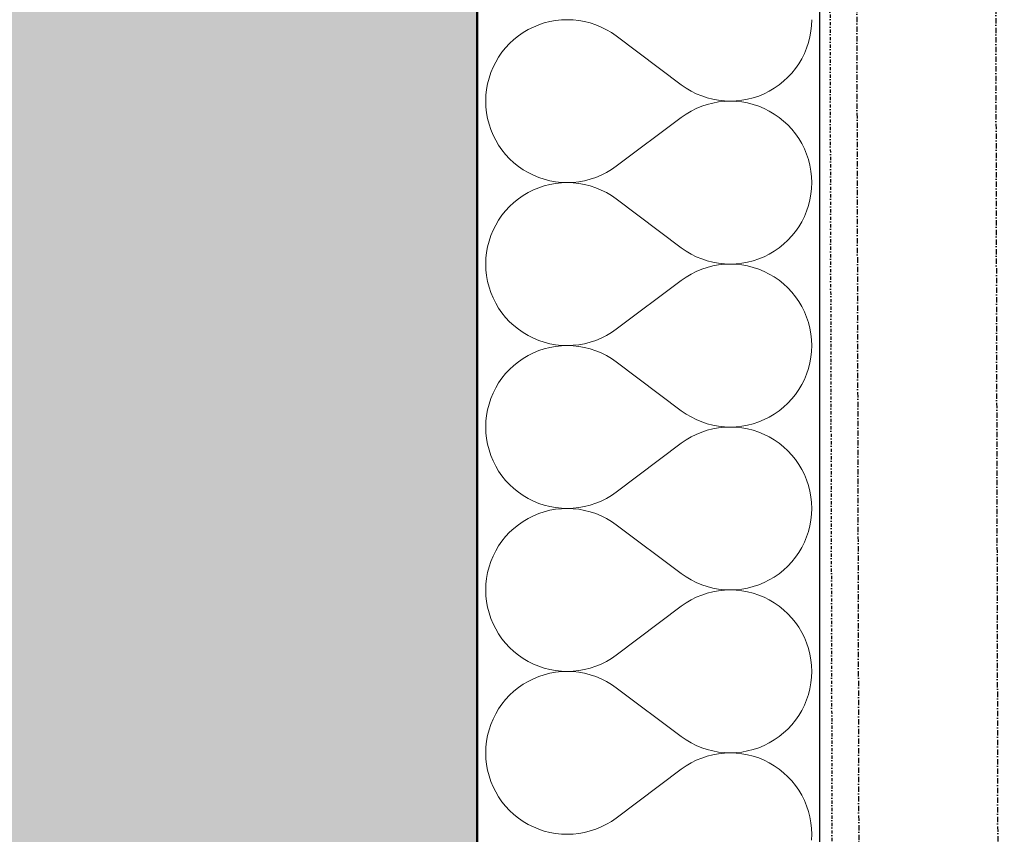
# Model space of a CAD drawing. Header units: millimetres. Extents: x -24674 to 2959, y -2716 to 20653.
# Tile 115 of 161: x -536 to -76, y 5562 to 5943. Entities that reach past the tile are written whole.
import ezdxf

# ---------------------------------------------------------------- set-up
doc = ezdxf.new("R2010")
doc.units = ezdxf.units.MM
doc.header["$MEASUREMENT"] = 0
for name, pattern in [('Wipeout_Contour', [1000, 0, -1000]), ('Čerchovaná M', [4.5, 2.5, -0.85, 0.3, -0.85]), ('Čerchovaná S', [3.5, 1.5, -0.85, 0.3, -0.85])]:
    doc.linetypes.add(name, pattern=pattern)
for name, color, linetype in [('9._POHLED ZÁPADNÍ_1_Nové_Konstrukce - krov', 7, 'Continuous'), ('9._POHLED ZÁPADNÍ_1_Nové_Konstrukce - nosné', 7, 'Continuous'), ('9._POHLED ZÁPADNÍ_1_Nové_Výplně - Povrchové', 7, 'Continuous'), ('9._POHLED ZÁPADNÍ_1_Nové_Výplně – Řezové', 7, 'Continuous'), ('9._POHLED ZÁPADNÍ_1_VÝTAH VAR 1', 7, 'Continuous')]:
    doc.layers.add(name, color=color, linetype=linetype)

# ---------------------------------------------------------------- blocks, each defined once
blk = doc.blocks.new('*X22', base_point=(-27719.5, -6043.99))
at = {"layer": '9._POHLED ZÁPADNÍ_1_Nové_Výplně – Řezové', "color": 21, "linetype": 'Continuous', "lineweight": 20, "true_color": 0xffaaaa}
for p, q in [((-256.93, 5935.24), (-226.46, 5912.38)), ((-256.93, 5874.29), (-226.46, 5897.14)), ((-256.93, 5859.05), (-226.46, 5836.19)), ((-256.93, 5798.1), (-226.46, 5820.95)), ((-256.93, 5782.86), (-226.46, 5760)), ((-256.93, 5721.9), (-226.46, 5744.76)), ((-256.93, 5706.67), (-226.46, 5683.81)), ((-256.93, 5645.71), (-226.46, 5668.57)), ((-256.93, 5630.48), (-226.46, 5607.62)), ((-256.93, 5569.52), (-226.46, 5592.38))]:
    blk.add_line(p, q, dxfattribs=at)
for centre, start, end in [((-279.79, 5904.76), 53.1301, 306.8699), ((-203.6, 5942.86), 233.1301, 0), ((-203.6, 5866.67), 0, 126.8699), ((-279.79, 5828.57), 53.1301, 306.8699), ((-203.6, 5866.67), 233.1301, 0), ((-203.6, 5790.48), 0, 126.8699), ((-279.79, 5752.38), 53.1301, 306.8699), ((-203.6, 5790.48), 233.1301, 0), ((-203.6, 5714.29), 0, 126.8699), ((-279.79, 5676.19), 53.1301, 306.8699), ((-203.6, 5714.29), 233.1301, 0), ((-203.6, 5638.1), 0, 126.8699), ((-279.79, 5600), 53.1301, 306.8699), ((-203.6, 5638.1), 233.1301, 0), ((-203.6, 5561.9), 0, 126.8699), ((-203.6, 5561.9), 233.1301, 0)]:
    blk.add_arc(centre, 38.1, start, end, dxfattribs=at)
blk = doc.blocks.new('*X23', base_point=(-27719.5, -6043.99))
at = {"layer": '9._POHLED ZÁPADNÍ_1_Nové_Výplně – Řezové', "color": 21, "linetype": 'Continuous', "lineweight": 20, "true_color": 0xffaaaa}
for p, q in [((-290.5, 5941.32), (-293.08, 5940.46)), ((-287.87, 5941.99), (-290.5, 5941.32)), ((-285.19, 5942.47), (-287.87, 5941.99)), ((-282.48, 5942.76), (-285.19, 5942.47)), ((-279.76, 5942.86), (-282.48, 5942.76)), ((-277.05, 5942.76), (-279.76, 5942.86)), ((-274.34, 5942.47), (-277.05, 5942.76)), ((-271.66, 5941.98), (-274.34, 5942.47)), ((-269.03, 5941.31), (-271.66, 5941.98)), ((-266.45, 5940.44), (-269.03, 5941.31)), ((-165.6, 5940.14), (-165.5, 5942.86)), ((-300.37, 5936.82), (-302.61, 5935.27)), ((-298.03, 5938.21), (-300.37, 5936.82)), ((-295.6, 5939.42), (-298.03, 5938.21)), ((-293.08, 5940.46), (-295.6, 5939.42)), ((-263.93, 5939.4), (-266.45, 5940.44)), ((-261.5, 5938.18), (-263.93, 5939.4)), ((-259.16, 5936.79), (-261.5, 5938.18)), ((-256.93, 5935.24), (-259.16, 5936.79)), ((-166.37, 5934.76), (-165.89, 5937.43)), ((-165.89, 5937.43), (-165.6, 5940.14)), ((-306.72, 5931.71), (-308.57, 5929.72)), ((-304.73, 5933.56), (-306.72, 5931.71)), ((-302.61, 5935.27), (-304.73, 5933.56)), ((-256.93, 5935.24), (-226.46, 5912.38)), ((-167.91, 5929.54), (-167.05, 5932.12)), ((-167.05, 5932.12), (-166.37, 5934.76)), ((-310.28, 5927.6), (-311.83, 5925.37)), ((-308.57, 5929.72), (-310.28, 5927.6)), ((-168.95, 5927.03), (-167.91, 5929.54)), ((-313.22, 5923.03), (-314.44, 5920.59)), ((-311.83, 5925.37), (-313.22, 5923.03)), ((-171.56, 5922.25), (-170.17, 5924.59)), ((-170.17, 5924.59), (-168.95, 5927.03)), ((-315.48, 5918.08), (-316.34, 5915.5)), ((-314.44, 5920.59), (-315.48, 5918.08)), ((-176.67, 5915.91), (-174.81, 5917.9)), ((-174.81, 5917.9), (-173.11, 5920.02)), ((-173.11, 5920.02), (-171.56, 5922.25)), ((-316.34, 5915.5), (-317.01, 5912.86)), ((-180.78, 5912.35), (-178.66, 5914.06)), ((-178.66, 5914.06), (-176.67, 5915.91)), ((-317.5, 5910.19), (-317.79, 5907.48)), ((-317.01, 5912.86), (-317.5, 5910.19)), ((-226.46, 5912.38), (-224.22, 5910.83)), ((-224.22, 5910.83), (-221.88, 5909.44)), ((-221.88, 5909.44), (-219.45, 5908.22)), ((-187.79, 5908.2), (-185.36, 5909.41)), ((-185.36, 5909.41), (-183.02, 5910.8)), ((-183.02, 5910.8), (-180.78, 5912.35)), ((-317.79, 5907.48), (-317.88, 5904.76)), ((-317.88, 5904.76), (-317.79, 5902.04)), ((-219.45, 5908.22), (-216.94, 5907.17)), ((-216.94, 5907.17), (-214.36, 5906.31)), ((-214.36, 5906.31), (-211.72, 5905.64)), ((-211.72, 5905.64), (-209.05, 5905.15)), ((-209.05, 5904.37), (-211.72, 5903.89)), ((-209.05, 5905.15), (-206.34, 5904.86)), ((-206.34, 5904.66), (-209.05, 5904.37)), ((-206.34, 5904.86), (-203.62, 5904.76)), ((-203.62, 5904.76), (-206.34, 5904.66)), ((-203.62, 5904.76), (-200.9, 5904.86)), ((-200.9, 5904.67), (-203.62, 5904.76)), ((-200.9, 5904.86), (-198.2, 5905.15)), ((-198.2, 5904.38), (-200.9, 5904.67)), ((-198.2, 5905.15), (-195.52, 5905.63)), ((-195.52, 5903.9), (-198.2, 5904.38)), ((-195.52, 5905.63), (-192.88, 5906.3)), ((-192.88, 5906.3), (-190.3, 5907.16)), ((-190.3, 5907.16), (-187.79, 5908.2)), ((-317.79, 5902.04), (-317.5, 5899.34)), ((-221.88, 5900.09), (-224.22, 5898.7)), ((-219.45, 5901.31), (-221.88, 5900.09)), ((-216.94, 5902.35), (-219.45, 5901.31)), ((-214.36, 5903.21), (-216.94, 5902.35)), ((-211.72, 5903.89), (-214.36, 5903.21)), ((-192.88, 5903.22), (-195.52, 5903.9)), ((-190.3, 5902.37), (-192.88, 5903.22)), ((-187.79, 5901.33), (-190.3, 5902.37)), ((-185.36, 5900.11), (-187.79, 5901.33)), ((-183.02, 5898.72), (-185.36, 5900.11)), ((-317.5, 5899.34), (-317.01, 5896.66)), ((-317.01, 5896.66), (-316.34, 5894.02)), ((-256.93, 5874.29), (-226.46, 5897.14)), ((-224.22, 5898.7), (-226.46, 5897.14)), ((-180.78, 5897.17), (-183.02, 5898.72)), ((-178.66, 5895.47), (-180.78, 5897.17)), ((-176.67, 5893.61), (-178.66, 5895.47)), ((-316.34, 5894.02), (-315.48, 5891.44)), ((-315.48, 5891.44), (-314.44, 5888.93)), ((-174.81, 5891.62), (-176.67, 5893.61)), ((-173.11, 5889.5), (-174.81, 5891.62)), ((-314.44, 5888.93), (-313.22, 5886.5)), ((-313.22, 5886.5), (-311.83, 5884.16)), ((-171.56, 5887.27), (-173.11, 5889.5)), ((-170.17, 5884.93), (-171.56, 5887.27)), ((-311.83, 5884.16), (-310.28, 5881.92)), ((-310.28, 5881.92), (-308.57, 5879.81)), ((-168.95, 5882.5), (-170.17, 5884.93)), ((-167.91, 5879.98), (-168.95, 5882.5)), ((-308.57, 5879.81), (-306.72, 5877.82)), ((-306.72, 5877.82), (-304.73, 5875.96)), ((-167.05, 5877.4), (-167.91, 5879.98)), ((-166.37, 5874.77), (-167.05, 5877.4)), ((-304.73, 5875.96), (-302.61, 5874.26)), ((-302.61, 5874.26), (-300.37, 5872.71)), ((-300.37, 5872.71), (-298.03, 5871.32)), ((-261.5, 5871.34), (-259.16, 5872.73)), ((-259.16, 5872.73), (-256.93, 5874.29)), ((-165.89, 5872.09), (-166.37, 5874.77)), ((-165.6, 5869.39), (-165.89, 5872.09)), ((-298.03, 5871.32), (-295.6, 5870.1)), ((-295.6, 5870.1), (-293.08, 5869.06)), ((-293.08, 5869.06), (-290.5, 5868.2)), ((-290.5, 5868.2), (-287.87, 5867.53)), ((-287.87, 5867.53), (-285.19, 5867.05)), ((-274.34, 5867.06), (-271.66, 5867.54)), ((-271.66, 5867.54), (-269.03, 5868.22)), ((-269.03, 5868.22), (-266.45, 5869.08)), ((-266.45, 5869.08), (-263.93, 5870.12)), ((-263.93, 5870.12), (-261.5, 5871.34)), ((-165.5, 5866.67), (-165.6, 5869.39)), ((-295.6, 5863.23), (-298.03, 5862.01)), ((-293.08, 5864.27), (-295.6, 5863.23)), ((-290.5, 5865.13), (-293.08, 5864.27)), ((-287.87, 5865.8), (-290.5, 5865.13)), ((-285.19, 5866.28), (-287.87, 5865.8)), ((-285.19, 5867.05), (-282.48, 5866.76)), ((-282.48, 5866.57), (-285.19, 5866.28)), ((-282.48, 5866.76), (-279.76, 5866.67)), ((-279.76, 5866.67), (-282.48, 5866.57)), ((-279.76, 5866.67), (-277.05, 5866.77)), ((-277.05, 5866.57), (-279.76, 5866.67)), ((-277.05, 5866.77), (-274.34, 5867.06)), ((-274.34, 5866.28), (-277.05, 5866.57)), ((-271.66, 5865.79), (-274.34, 5866.28)), ((-269.03, 5865.12), (-271.66, 5865.79)), ((-266.45, 5864.25), (-269.03, 5865.12)), ((-263.93, 5863.21), (-266.45, 5864.25)), ((-261.5, 5861.99), (-263.93, 5863.21)), ((-165.89, 5861.24), (-165.6, 5863.95)), ((-165.6, 5863.95), (-165.5, 5866.67)), ((-302.61, 5859.08), (-304.73, 5857.37)), ((-300.37, 5860.63), (-302.61, 5859.08)), ((-298.03, 5862.01), (-300.37, 5860.63)), ((-259.16, 5860.6), (-261.5, 5861.99)), ((-256.93, 5859.05), (-259.16, 5860.6)), ((-256.93, 5859.05), (-226.46, 5836.19)), ((-167.05, 5855.93), (-166.37, 5858.57)), ((-166.37, 5858.57), (-165.89, 5861.24)), ((-308.57, 5853.53), (-310.28, 5851.41)), ((-306.72, 5855.52), (-308.57, 5853.53)), ((-304.73, 5857.37), (-306.72, 5855.52)), ((-167.91, 5853.35), (-167.05, 5855.93)), ((-311.83, 5849.17), (-313.22, 5846.84)), ((-310.28, 5851.41), (-311.83, 5849.17)), ((-170.17, 5848.4), (-168.95, 5850.84)), ((-168.95, 5850.84), (-167.91, 5853.35)), ((-314.44, 5844.4), (-315.48, 5841.89)), ((-313.22, 5846.84), (-314.44, 5844.4)), ((-173.11, 5843.83), (-171.56, 5846.06)), ((-171.56, 5846.06), (-170.17, 5848.4)), ((-315.48, 5841.89), (-316.34, 5839.31)), ((-178.66, 5837.87), (-176.67, 5839.72)), ((-176.67, 5839.72), (-174.81, 5841.71)), ((-174.81, 5841.71), (-173.11, 5843.83)), ((-317.01, 5836.67), (-317.5, 5834)), ((-316.34, 5839.31), (-317.01, 5836.67)), ((-226.46, 5836.19), (-224.22, 5834.64)), ((-183.02, 5834.61), (-180.78, 5836.16)), ((-180.78, 5836.16), (-178.66, 5837.87)), ((-317.79, 5831.29), (-317.88, 5828.57)), ((-317.5, 5834), (-317.79, 5831.29)), ((-224.22, 5834.64), (-221.88, 5833.25)), ((-221.88, 5833.25), (-219.45, 5832.03)), ((-219.45, 5832.03), (-216.94, 5830.98)), ((-216.94, 5830.98), (-214.36, 5830.12)), ((-192.88, 5830.11), (-190.3, 5830.97)), ((-190.3, 5830.97), (-187.79, 5832.01)), ((-187.79, 5832.01), (-185.36, 5833.22)), ((-185.36, 5833.22), (-183.02, 5834.61)), ((-317.88, 5828.57), (-317.79, 5825.85)), ((-317.79, 5825.85), (-317.5, 5823.15)), ((-216.94, 5826.16), (-219.45, 5825.12)), ((-214.36, 5827.02), (-216.94, 5826.16)), ((-214.36, 5830.12), (-211.72, 5829.45)), ((-211.72, 5827.69), (-214.36, 5827.02)), ((-211.72, 5829.45), (-209.05, 5828.96)), ((-209.05, 5828.18), (-211.72, 5827.69)), ((-209.05, 5828.96), (-206.34, 5828.67)), ((-206.34, 5828.47), (-209.05, 5828.18)), ((-206.34, 5828.67), (-203.62, 5828.57)), ((-203.62, 5828.57), (-206.34, 5828.47)), ((-203.62, 5828.57), (-200.9, 5828.67)), ((-200.9, 5828.48), (-203.62, 5828.57)), ((-200.9, 5828.67), (-198.2, 5828.96)), ((-198.2, 5828.19), (-200.9, 5828.48)), ((-198.2, 5828.96), (-195.52, 5829.44)), ((-195.52, 5827.71), (-198.2, 5828.19)), ((-195.52, 5829.44), (-192.88, 5830.11)), ((-192.88, 5827.03), (-195.52, 5827.71)), ((-190.3, 5826.18), (-192.88, 5827.03)), ((-187.79, 5825.14), (-190.3, 5826.18)), ((-317.5, 5823.15), (-317.01, 5820.47)), ((-224.22, 5822.51), (-226.46, 5820.95)), ((-221.88, 5823.9), (-224.22, 5822.51)), ((-219.45, 5825.12), (-221.88, 5823.9)), ((-185.36, 5823.92), (-187.79, 5825.14)), ((-183.02, 5822.53), (-185.36, 5823.92)), ((-180.78, 5820.98), (-183.02, 5822.53)), ((-317.01, 5820.47), (-316.34, 5817.83)), ((-316.34, 5817.83), (-315.48, 5815.25)), ((-256.93, 5798.1), (-226.46, 5820.95)), ((-178.66, 5819.28), (-180.78, 5820.98)), ((-176.67, 5817.42), (-178.66, 5819.28)), ((-174.81, 5815.43), (-176.67, 5817.42)), ((-315.48, 5815.25), (-314.44, 5812.74)), ((-314.44, 5812.74), (-313.22, 5810.31)), ((-173.11, 5813.31), (-174.81, 5815.43)), ((-171.56, 5811.08), (-173.11, 5813.31)), ((-313.22, 5810.31), (-311.83, 5807.97)), ((-311.83, 5807.97), (-310.28, 5805.73)), ((-170.17, 5808.74), (-171.56, 5811.08)), ((-168.95, 5806.31), (-170.17, 5808.74)), ((-310.28, 5805.73), (-308.57, 5803.62)), ((-308.57, 5803.62), (-306.72, 5801.63)), ((-167.91, 5803.79), (-168.95, 5806.31)), ((-167.05, 5801.21), (-167.91, 5803.79)), ((-306.72, 5801.63), (-304.73, 5799.77)), ((-304.73, 5799.77), (-302.61, 5798.07)), ((-166.37, 5798.58), (-167.05, 5801.21)), ((-165.89, 5795.9), (-166.37, 5798.58)), ((-302.61, 5798.07), (-300.37, 5796.52)), ((-300.37, 5796.52), (-298.03, 5795.13)), ((-298.03, 5795.13), (-295.6, 5793.91)), ((-295.6, 5793.91), (-293.08, 5792.87)), ((-266.45, 5792.89), (-263.93, 5793.93)), ((-263.93, 5793.93), (-261.5, 5795.15)), ((-261.5, 5795.15), (-259.16, 5796.54)), ((-259.16, 5796.54), (-256.93, 5798.1)), ((-165.6, 5793.19), (-165.89, 5795.9)), ((-293.08, 5792.87), (-290.5, 5792.01)), ((-290.5, 5792.01), (-287.87, 5791.34)), ((-287.87, 5789.61), (-290.5, 5788.94)), ((-287.87, 5791.34), (-285.19, 5790.86)), ((-285.19, 5790.09), (-287.87, 5789.61)), ((-285.19, 5790.86), (-282.48, 5790.57)), ((-282.48, 5790.38), (-285.19, 5790.09)), ((-282.48, 5790.57), (-279.76, 5790.48)), ((-279.76, 5790.48), (-282.48, 5790.38)), ((-279.76, 5790.48), (-277.05, 5790.58)), ((-277.05, 5790.38), (-279.76, 5790.48)), ((-277.05, 5790.58), (-274.34, 5790.87)), ((-274.34, 5790.08), (-277.05, 5790.38)), ((-274.34, 5790.87), (-271.66, 5791.35)), ((-271.66, 5789.6), (-274.34, 5790.08)), ((-271.66, 5791.35), (-269.03, 5792.03)), ((-269.03, 5788.92), (-271.66, 5789.6)), ((-269.03, 5792.03), (-266.45, 5792.89)), ((-165.5, 5790.48), (-165.6, 5793.19)), ((-165.6, 5787.76), (-165.5, 5790.48)), ((-300.37, 5784.44), (-302.61, 5782.89)), ((-298.03, 5785.82), (-300.37, 5784.44)), ((-295.6, 5787.04), (-298.03, 5785.82)), ((-293.08, 5788.08), (-295.6, 5787.04)), ((-290.5, 5788.94), (-293.08, 5788.08)), ((-266.45, 5788.06), (-269.03, 5788.92)), ((-263.93, 5787.02), (-266.45, 5788.06)), ((-261.5, 5785.8), (-263.93, 5787.02)), ((-259.16, 5784.41), (-261.5, 5785.8)), ((-166.37, 5782.38), (-165.89, 5785.05)), ((-165.89, 5785.05), (-165.6, 5787.76)), ((-304.73, 5781.18), (-306.72, 5779.33)), ((-302.61, 5782.89), (-304.73, 5781.18)), ((-256.93, 5782.86), (-259.16, 5784.41)), ((-256.93, 5782.86), (-226.46, 5760)), ((-167.05, 5779.74), (-166.37, 5782.38)), ((-310.28, 5775.22), (-311.83, 5772.98)), ((-308.57, 5777.34), (-310.28, 5775.22)), ((-306.72, 5779.33), (-308.57, 5777.34)), ((-168.95, 5774.64), (-167.91, 5777.16)), ((-167.91, 5777.16), (-167.05, 5779.74)), ((-313.22, 5770.64), (-314.44, 5768.21)), ((-311.83, 5772.98), (-313.22, 5770.64)), ((-171.56, 5769.87), (-170.17, 5772.21)), ((-170.17, 5772.21), (-168.95, 5774.64)), ((-314.44, 5768.21), (-315.48, 5765.7)), ((-174.81, 5765.52), (-173.11, 5767.64)), ((-173.11, 5767.64), (-171.56, 5769.87)), ((-316.34, 5763.12), (-317.01, 5760.48)), ((-315.48, 5765.7), (-316.34, 5763.12)), ((-180.78, 5759.97), (-178.66, 5761.68)), ((-178.66, 5761.68), (-176.67, 5763.53)), ((-176.67, 5763.53), (-174.81, 5765.52)), ((-317.5, 5757.8), (-317.79, 5755.1)), ((-317.01, 5760.48), (-317.5, 5757.8)), ((-226.46, 5760), (-224.22, 5758.45)), ((-224.22, 5758.45), (-221.88, 5757.06)), ((-221.88, 5757.06), (-219.45, 5755.84)), ((-187.79, 5755.82), (-185.36, 5757.03)), ((-185.36, 5757.03), (-183.02, 5758.42)), ((-183.02, 5758.42), (-180.78, 5759.97)), ((-317.79, 5755.1), (-317.88, 5752.38)), ((-317.88, 5752.38), (-317.79, 5749.66)), ((-219.45, 5755.84), (-216.94, 5754.79)), ((-216.94, 5754.79), (-214.36, 5753.93)), ((-214.36, 5753.93), (-211.72, 5753.26)), ((-211.72, 5753.26), (-209.05, 5752.77)), ((-209.05, 5752.77), (-206.34, 5752.48)), ((-206.34, 5752.28), (-209.05, 5751.99)), ((-206.34, 5752.48), (-203.62, 5752.38)), ((-203.62, 5752.38), (-206.34, 5752.28)), ((-203.62, 5752.38), (-200.9, 5752.48)), ((-200.9, 5752.29), (-203.62, 5752.38)), ((-200.9, 5752.48), (-198.2, 5752.77)), ((-198.2, 5752), (-200.9, 5752.29)), ((-198.2, 5752.77), (-195.52, 5753.25)), ((-195.52, 5753.25), (-192.88, 5753.92)), ((-192.88, 5753.92), (-190.3, 5754.78)), ((-190.3, 5754.78), (-187.79, 5755.82)), ((-317.79, 5749.66), (-317.5, 5746.96)), ((-221.88, 5747.71), (-224.22, 5746.32)), ((-219.45, 5748.93), (-221.88, 5747.71)), ((-216.94, 5749.97), (-219.45, 5748.93)), ((-214.36, 5750.83), (-216.94, 5749.97)), ((-211.72, 5751.5), (-214.36, 5750.83)), ((-209.05, 5751.99), (-211.72, 5751.5)), ((-195.52, 5751.51), (-198.2, 5752)), ((-192.88, 5750.84), (-195.52, 5751.51)), ((-190.3, 5749.99), (-192.88, 5750.84)), ((-187.79, 5748.95), (-190.3, 5749.99)), ((-185.36, 5747.73), (-187.79, 5748.95)), ((-183.02, 5746.34), (-185.36, 5747.73)), ((-317.5, 5746.96), (-317.01, 5744.28)), ((-317.01, 5744.28), (-316.34, 5741.64)), ((-256.93, 5721.9), (-226.46, 5744.76)), ((-224.22, 5746.32), (-226.46, 5744.76)), ((-180.78, 5744.79), (-183.02, 5746.34)), ((-178.66, 5743.08), (-180.78, 5744.79)), ((-176.67, 5741.23), (-178.66, 5743.08)), ((-316.34, 5741.64), (-315.48, 5739.06)), ((-315.48, 5739.06), (-314.44, 5736.55)), ((-174.81, 5739.24), (-176.67, 5741.23)), ((-173.11, 5737.12), (-174.81, 5739.24)), ((-314.44, 5736.55), (-313.22, 5734.12)), ((-313.22, 5734.12), (-311.83, 5731.78)), ((-171.56, 5734.89), (-173.11, 5737.12)), ((-170.17, 5732.55), (-171.56, 5734.89)), ((-311.83, 5731.78), (-310.28, 5729.54)), ((-310.28, 5729.54), (-308.57, 5727.43)), ((-168.95, 5730.12), (-170.17, 5732.55)), ((-167.91, 5727.6), (-168.95, 5730.12)), ((-308.57, 5727.43), (-306.72, 5725.43)), ((-306.72, 5725.43), (-304.73, 5723.58)), ((-167.05, 5725.02), (-167.91, 5727.6)), ((-166.37, 5722.39), (-167.05, 5725.02)), ((-304.73, 5723.58), (-302.61, 5721.88)), ((-302.61, 5721.88), (-300.37, 5720.32)), ((-300.37, 5720.32), (-298.03, 5718.94)), ((-261.5, 5718.96), (-259.16, 5720.35)), ((-259.16, 5720.35), (-256.93, 5721.9)), ((-165.89, 5719.71), (-166.37, 5722.39)), ((-298.03, 5718.94), (-295.6, 5717.72)), ((-295.6, 5717.72), (-293.08, 5716.68)), ((-293.08, 5716.68), (-290.5, 5715.82)), ((-290.5, 5715.82), (-287.87, 5715.15)), ((-271.66, 5715.16), (-269.03, 5715.84)), ((-269.03, 5715.84), (-266.45, 5716.7)), ((-266.45, 5716.7), (-263.93, 5717.74)), ((-263.93, 5717.74), (-261.5, 5718.96)), ((-165.6, 5717), (-165.89, 5719.71)), ((-165.5, 5714.29), (-165.6, 5717)), ((-295.6, 5710.85), (-298.03, 5709.63)), ((-293.08, 5711.89), (-295.6, 5710.85)), ((-290.5, 5712.75), (-293.08, 5711.89)), ((-287.87, 5713.42), (-290.5, 5712.75)), ((-287.87, 5715.15), (-285.19, 5714.67)), ((-285.19, 5713.9), (-287.87, 5713.42)), ((-285.19, 5714.67), (-282.48, 5714.38)), ((-282.48, 5714.19), (-285.19, 5713.9)), ((-282.48, 5714.38), (-279.76, 5714.29)), ((-279.76, 5714.29), (-282.48, 5714.19)), ((-279.76, 5714.29), (-277.05, 5714.38)), ((-277.05, 5714.19), (-279.76, 5714.29)), ((-277.05, 5714.38), (-274.34, 5714.68)), ((-274.34, 5713.89), (-277.05, 5714.19)), ((-274.34, 5714.68), (-271.66, 5715.16)), ((-271.66, 5713.41), (-274.34, 5713.89)), ((-269.03, 5712.73), (-271.66, 5713.41)), ((-266.45, 5711.87), (-269.03, 5712.73)), ((-263.93, 5710.83), (-266.45, 5711.87)), ((-261.5, 5709.61), (-263.93, 5710.83)), ((-165.89, 5708.86), (-165.6, 5711.57)), ((-165.6, 5711.57), (-165.5, 5714.29)), ((-302.61, 5706.7), (-304.73, 5704.99)), ((-300.37, 5708.25), (-302.61, 5706.7)), ((-298.03, 5709.63), (-300.37, 5708.25)), ((-259.16, 5708.22), (-261.5, 5709.61)), ((-256.93, 5706.67), (-259.16, 5708.22)), ((-256.93, 5706.67), (-226.46, 5683.81)), ((-167.05, 5703.55), (-166.37, 5706.18)), ((-166.37, 5706.18), (-165.89, 5708.86)), ((-306.72, 5703.14), (-308.57, 5701.15)), ((-304.73, 5704.99), (-306.72, 5703.14)), ((-167.91, 5700.97), (-167.05, 5703.55)), ((-310.28, 5699.03), (-311.83, 5696.79)), ((-308.57, 5701.15), (-310.28, 5699.03)), ((-170.17, 5696.02), (-168.95, 5698.45)), ((-168.95, 5698.45), (-167.91, 5700.97)), ((-313.22, 5694.45), (-314.44, 5692.02)), ((-311.83, 5696.79), (-313.22, 5694.45)), ((-173.11, 5691.45), (-171.56, 5693.68)), ((-171.56, 5693.68), (-170.17, 5696.02)), ((-315.48, 5689.51), (-316.34, 5686.93)), ((-314.44, 5692.02), (-315.48, 5689.51)), ((-176.67, 5687.34), (-174.81, 5689.33)), ((-174.81, 5689.33), (-173.11, 5691.45)), ((-317.01, 5684.29), (-317.5, 5681.61)), ((-316.34, 5686.93), (-317.01, 5684.29)), ((-226.46, 5683.81), (-224.22, 5682.26)), ((-183.02, 5682.23), (-180.78, 5683.78)), ((-180.78, 5683.78), (-178.66, 5685.49)), ((-178.66, 5685.49), (-176.67, 5687.34)), ((-317.79, 5678.91), (-317.88, 5676.19)), ((-317.5, 5681.61), (-317.79, 5678.91)), ((-224.22, 5682.26), (-221.88, 5680.87)), ((-221.88, 5680.87), (-219.45, 5679.65)), ((-219.45, 5679.65), (-216.94, 5678.6)), ((-216.94, 5678.6), (-214.36, 5677.74)), ((-192.88, 5677.73), (-190.3, 5678.59)), ((-190.3, 5678.59), (-187.79, 5679.63)), ((-187.79, 5679.63), (-185.36, 5680.84)), ((-185.36, 5680.84), (-183.02, 5682.23)), ((-317.88, 5676.19), (-317.79, 5673.47)), ((-214.36, 5674.64), (-216.94, 5673.78)), ((-214.36, 5677.74), (-211.72, 5677.07)), ((-211.72, 5675.31), (-214.36, 5674.64)), ((-211.72, 5677.07), (-209.05, 5676.58)), ((-209.05, 5675.8), (-211.72, 5675.31)), ((-209.05, 5676.58), (-206.34, 5676.29)), ((-206.34, 5676.09), (-209.05, 5675.8)), ((-206.34, 5676.29), (-203.62, 5676.19)), ((-203.62, 5676.19), (-206.34, 5676.09)), ((-203.62, 5676.19), (-200.9, 5676.29)), ((-200.9, 5676.1), (-203.62, 5676.19)), ((-200.9, 5676.29), (-198.2, 5676.58)), ((-198.2, 5675.81), (-200.9, 5676.1)), ((-198.2, 5676.58), (-195.52, 5677.06)), ((-195.52, 5675.32), (-198.2, 5675.81)), ((-195.52, 5677.06), (-192.88, 5677.73)), ((-192.88, 5674.65), (-195.52, 5675.32)), ((-190.3, 5673.8), (-192.88, 5674.65)), ((-317.79, 5673.47), (-317.5, 5670.77)), ((-317.5, 5670.77), (-317.01, 5668.09)), ((-224.22, 5670.12), (-226.46, 5668.57)), ((-221.88, 5671.52), (-224.22, 5670.12)), ((-219.45, 5672.73), (-221.88, 5671.52)), ((-216.94, 5673.78), (-219.45, 5672.73)), ((-187.79, 5672.76), (-190.3, 5673.8)), ((-185.36, 5671.54), (-187.79, 5672.76)), ((-183.02, 5670.15), (-185.36, 5671.54)), ((-180.78, 5668.6), (-183.02, 5670.15)), ((-317.01, 5668.09), (-316.34, 5665.45)), ((-316.34, 5665.45), (-315.48, 5662.87)), ((-256.93, 5645.71), (-226.46, 5668.57)), ((-178.66, 5666.89), (-180.78, 5668.6)), ((-176.67, 5665.04), (-178.66, 5666.89)), ((-174.81, 5663.05), (-176.67, 5665.04)), ((-315.48, 5662.87), (-314.44, 5660.36)), ((-314.44, 5660.36), (-313.22, 5657.93)), ((-173.11, 5660.93), (-174.81, 5663.05)), ((-171.56, 5658.7), (-173.11, 5660.93)), ((-313.22, 5657.93), (-311.83, 5655.59)), ((-311.83, 5655.59), (-310.28, 5653.35)), ((-170.17, 5656.36), (-171.56, 5658.7)), ((-168.95, 5653.93), (-170.17, 5656.36)), ((-310.28, 5653.35), (-308.57, 5651.24)), ((-308.57, 5651.24), (-306.72, 5649.24)), ((-167.91, 5651.41), (-168.95, 5653.93)), ((-167.05, 5648.83), (-167.91, 5651.41)), ((-306.72, 5649.24), (-304.73, 5647.39)), ((-304.73, 5647.39), (-302.61, 5645.69)), ((-166.37, 5646.2), (-167.05, 5648.83)), ((-302.61, 5645.69), (-300.37, 5644.13)), ((-300.37, 5644.13), (-298.03, 5642.75)), ((-298.03, 5642.75), (-295.6, 5641.53)), ((-263.93, 5641.55), (-261.5, 5642.77)), ((-261.5, 5642.77), (-259.16, 5644.16)), ((-259.16, 5644.16), (-256.93, 5645.71)), ((-165.89, 5643.52), (-166.37, 5646.2)), ((-165.6, 5640.81), (-165.89, 5643.52)), ((-295.6, 5641.53), (-293.08, 5640.49)), ((-293.08, 5640.49), (-290.5, 5639.63)), ((-290.5, 5639.63), (-287.87, 5638.96)), ((-287.87, 5637.23), (-290.5, 5636.56)), ((-287.87, 5638.96), (-285.19, 5638.48)), ((-285.19, 5637.71), (-287.87, 5637.23)), ((-285.19, 5638.48), (-282.48, 5638.19)), ((-282.48, 5638), (-285.19, 5637.71)), ((-282.48, 5638.19), (-279.76, 5638.1)), ((-279.76, 5638.1), (-282.48, 5638)), ((-279.76, 5638.1), (-277.05, 5638.19)), ((-277.05, 5638), (-279.76, 5638.1)), ((-277.05, 5638.19), (-274.34, 5638.49)), ((-274.34, 5637.7), (-277.05, 5638)), ((-274.34, 5638.49), (-271.66, 5638.97)), ((-271.66, 5637.22), (-274.34, 5637.7)), ((-271.66, 5638.97), (-269.03, 5639.65)), ((-269.03, 5636.54), (-271.66, 5637.22)), ((-269.03, 5639.65), (-266.45, 5640.51)), ((-266.45, 5640.51), (-263.93, 5641.55)), ((-165.5, 5638.1), (-165.6, 5640.81)), ((-165.6, 5635.38), (-165.5, 5638.1)), ((-298.03, 5633.44), (-300.37, 5632.06)), ((-295.6, 5634.66), (-298.03, 5633.44)), ((-293.08, 5635.7), (-295.6, 5634.66)), ((-290.5, 5636.56), (-293.08, 5635.7)), ((-266.45, 5635.68), (-269.03, 5636.54)), ((-263.93, 5634.64), (-266.45, 5635.68)), ((-261.5, 5633.42), (-263.93, 5634.64)), ((-259.16, 5632.03), (-261.5, 5633.42)), ((-166.37, 5629.99), (-165.89, 5632.67)), ((-165.89, 5632.67), (-165.6, 5635.38)), ((-304.73, 5628.8), (-306.72, 5626.95)), ((-302.61, 5630.51), (-304.73, 5628.8)), ((-300.37, 5632.06), (-302.61, 5630.51)), ((-256.93, 5630.48), (-259.16, 5632.03)), ((-256.93, 5630.48), (-226.46, 5607.62)), ((-167.05, 5627.36), (-166.37, 5629.99)), ((-308.57, 5624.96), (-310.28, 5622.84)), ((-306.72, 5626.95), (-308.57, 5624.96)), ((-168.95, 5622.26), (-167.91, 5624.78)), ((-167.91, 5624.78), (-167.05, 5627.36)), ((-311.83, 5620.6), (-313.22, 5618.26)), ((-310.28, 5622.84), (-311.83, 5620.6)), ((-171.56, 5617.49), (-170.17, 5619.83)), ((-170.17, 5619.83), (-168.95, 5622.26)), ((-314.44, 5615.83), (-315.48, 5613.32)), ((-313.22, 5618.26), (-314.44, 5615.83)), ((-174.81, 5613.14), (-173.11, 5615.26)), ((-173.11, 5615.26), (-171.56, 5617.49)), ((-316.34, 5610.74), (-317.01, 5608.1)), ((-315.48, 5613.32), (-316.34, 5610.74)), ((-178.66, 5609.3), (-176.67, 5611.15)), ((-176.67, 5611.15), (-174.81, 5613.14)), ((-317.5, 5605.42), (-317.79, 5602.72)), ((-317.01, 5608.1), (-317.5, 5605.42)), ((-226.46, 5607.62), (-224.22, 5606.07)), ((-224.22, 5606.07), (-221.88, 5604.68)), ((-185.36, 5604.65), (-183.02, 5606.04)), ((-183.02, 5606.04), (-180.78, 5607.59)), ((-180.78, 5607.59), (-178.66, 5609.3)), ((-317.79, 5602.72), (-317.88, 5600)), ((-221.88, 5604.68), (-219.45, 5603.46)), ((-219.45, 5603.46), (-216.94, 5602.41)), ((-216.94, 5602.41), (-214.36, 5601.55)), ((-214.36, 5601.55), (-211.72, 5600.88)), ((-211.72, 5600.88), (-209.05, 5600.39)), ((-209.05, 5600.39), (-206.34, 5600.1)), ((-200.9, 5600.1), (-198.2, 5600.38)), ((-198.2, 5600.38), (-195.52, 5600.87)), ((-195.52, 5600.87), (-192.88, 5601.54)), ((-192.88, 5601.54), (-190.3, 5602.4)), ((-190.3, 5602.4), (-187.79, 5603.44)), ((-187.79, 5603.44), (-185.36, 5604.65)), ((-317.88, 5600), (-317.79, 5597.28)), ((-317.79, 5597.28), (-317.5, 5594.58)), ((-219.45, 5596.54), (-221.88, 5595.32)), ((-216.94, 5597.59), (-219.45, 5596.54)), ((-214.36, 5598.45), (-216.94, 5597.59)), ((-211.72, 5599.12), (-214.36, 5598.45)), ((-209.05, 5599.61), (-211.72, 5599.12)), ((-206.34, 5599.9), (-209.05, 5599.61)), ((-206.34, 5600.1), (-203.62, 5600)), ((-203.62, 5600), (-206.34, 5599.9)), ((-203.62, 5600), (-200.9, 5600.1)), ((-200.9, 5599.9), (-203.62, 5600)), ((-198.2, 5599.62), (-200.9, 5599.9)), ((-195.52, 5599.13), (-198.2, 5599.62)), ((-192.88, 5598.46), (-195.52, 5599.13)), ((-190.3, 5597.6), (-192.88, 5598.46)), ((-187.79, 5596.56), (-190.3, 5597.6)), ((-185.36, 5595.35), (-187.79, 5596.56)), ((-317.5, 5594.58), (-317.01, 5591.9)), ((-317.01, 5591.9), (-316.34, 5589.26)), ((-256.93, 5569.52), (-226.46, 5592.38)), ((-224.22, 5593.93), (-226.46, 5592.38)), ((-221.88, 5595.32), (-224.22, 5593.93)), ((-183.02, 5593.96), (-185.36, 5595.35)), ((-180.78, 5592.41), (-183.02, 5593.96)), ((-178.66, 5590.7), (-180.78, 5592.41)), ((-316.34, 5589.26), (-315.48, 5586.68)), ((-315.48, 5586.68), (-314.44, 5584.17)), ((-176.67, 5588.85), (-178.66, 5590.7)), ((-174.81, 5586.86), (-176.67, 5588.85)), ((-173.11, 5584.74), (-174.81, 5586.86)), ((-314.44, 5584.17), (-313.22, 5581.74)), ((-171.56, 5582.51), (-173.11, 5584.74)), ((-170.17, 5580.17), (-171.56, 5582.51)), ((-313.22, 5581.74), (-311.83, 5579.4)), ((-311.83, 5579.4), (-310.28, 5577.16)), ((-168.95, 5577.74), (-170.17, 5580.17)), ((-167.91, 5575.22), (-168.95, 5577.74)), ((-310.28, 5577.16), (-308.57, 5575.04)), ((-308.57, 5575.04), (-306.72, 5573.05)), ((-306.72, 5573.05), (-304.73, 5571.2)), ((-167.05, 5572.64), (-167.91, 5575.22)), ((-304.73, 5571.2), (-302.61, 5569.49)), ((-302.61, 5569.49), (-300.37, 5567.94)), ((-259.16, 5567.97), (-256.93, 5569.52)), ((-166.37, 5570.01), (-167.05, 5572.64)), ((-165.89, 5567.33), (-166.37, 5570.01)), ((-300.37, 5567.94), (-298.03, 5566.56)), ((-298.03, 5566.56), (-295.6, 5565.34)), ((-295.6, 5565.34), (-293.08, 5564.3)), ((-293.08, 5564.3), (-290.5, 5563.44)), ((-269.03, 5563.46), (-266.45, 5564.32)), ((-266.45, 5564.32), (-263.93, 5565.36)), ((-263.93, 5565.36), (-261.5, 5566.58)), ((-261.5, 5566.58), (-259.16, 5567.97)), ((-165.6, 5564.62), (-165.89, 5567.33)), ((-165.5, 5561.9), (-165.6, 5564.62)), ((-290.5, 5563.44), (-287.87, 5562.77)), ((-287.87, 5562.77), (-285.19, 5562.29)), ((-285.19, 5562.29), (-282.48, 5562)), ((-282.48, 5562), (-279.76, 5561.9)), ((-279.76, 5561.9), (-277.05, 5562)), ((-277.05, 5562), (-274.34, 5562.3)), ((-274.34, 5562.3), (-271.66, 5562.78)), ((-271.66, 5562.78), (-269.03, 5563.46)), ((-165.6, 5559.19), (-165.5, 5561.9))]:
    blk.add_line(p, q, dxfattribs=at)

msp = doc.modelspace()

# ---------------------------------------------------------------- linework, layer by layer
at = {"layer": '9._POHLED ZÁPADNÍ_1_Nové_Konstrukce - krov', "color": 1, "linetype": 'Čerchovaná M', "lineweight": 25}
for p, q in [((-82.8, 7329.61), (-75.51, 4256.99)), ((-147.24, 7114.22), (-140.46, 4256.84))]:
    msp.add_line(p, q, dxfattribs=at)

# ---------------------------------------------------------------- wipeouts: each hides what was drawn before it
at = {"color": 254, "linetype": 'Wipeout_Contour', "lineweight": 0, "ltscale": 36793.983046}
msp.add_wipeout([(-161.69, 351.47), (-161.69, 17956.84), (-321.69, 17969.56), (-321.69, 351.48)], dxfattribs=at).dxf.layer = '9._POHLED ZÁPADNÍ_1_Nové_Výplně - Povrchové'

# ---------------------------------------------------------------- next in the draw order: hatches: boundary and pattern name
at = {"layer": '9._POHLED ZÁPADNÍ_1_Nové_Výplně – Řezové', "linetype": 'Continuous', "lineweight": 0, "true_color": 0xf2b2b2}
msp.add_hatch(color=9, dxfattribs=at).paths.add_polyline_path([(-702.1, 7596.33), (-702.01, 4499.13), (-322.01, 4499.14), (-322.1, 7556.65)])

# ---------------------------------------------------------------- next in the draw order: linework, layer by layer
at = {"layer": '9._POHLED ZÁPADNÍ_1_Nové_Konstrukce - nosné', "color": 1, "linetype": 'Continuous', "lineweight": 25, "flags": 128}
for points in [[(-161.69, 351.47), (-161.69, 18117.35)], [(-161.69, 351.47), (-161.69, 18117.35)], [(-321.69, 17969.56), (-321.69, 351.48)], [(-321.69, 17969.56), (-321.69, 351.48)], [(-322.01, 4499.14), (-322.1, 7556.65)]]:
    msp.add_lwpolyline(points, dxfattribs=at)

# ---------------------------------------------------------------- next in the draw order: wipeouts: each hides what was drawn before it
at = {"color": 254, "linetype": 'Wipeout_Contour', "lineweight": 0, "ltscale": 44942.732142}
msp.add_wipeout([(-321.69, 17969.56), (-321.69, 4499.14), (-161.69, 4499.14), (-161.69, 17956.84)], dxfattribs=at).dxf.layer = '9._POHLED ZÁPADNÍ_1_Nové_Výplně – Řezové'

# ---------------------------------------------------------------- next in the draw order: block references
at = {"layer": '9._POHLED ZÁPADNÍ_1_VÝTAH VAR 1', "color": 9, "linetype": 'Continuous', "lineweight": 13}
msp.add_blockref('*X22', (-27719.5, -6043.99), dxfattribs=at)

# ---------------------------------------------------------------- next in the draw order: wipeouts: each hides what was drawn before it
at = {"color": 254, "linetype": 'Wipeout_Contour', "lineweight": 0, "ltscale": 25427.667381}
msp.add_wipeout([(-321.69, 4497.65), (-161.69, 4497.65), (-161.69, 8205.02), (-321.69, 8205.02)], dxfattribs=at).dxf.layer = '9._POHLED ZÁPADNÍ_1_Nové_Výplně – Řezové'

# ---------------------------------------------------------------- next in the draw order: linework, layer by layer
at = {"layer": '9._POHLED ZÁPADNÍ_1_Nové_Konstrukce - krov', "color": 1, "linetype": 'Čerchovaná S', "lineweight": 25}
msp.add_line((-161.61, 7898.21), (-152.96, 4256.81), dxfattribs=at)
at = {"layer": '9._POHLED ZÁPADNÍ_1_Nové_Konstrukce - nosné', "color": 1, "linetype": 'Continuous', "lineweight": 25, "flags": 128}
for points in [[(-321.69, 8205.02), (-321.69, 4497.65)], [(-161.69, 4497.65), (-161.69, 8205.02)]]:
    msp.add_lwpolyline(points, dxfattribs=at)

# ---------------------------------------------------------------- next in the draw order: block references
at = {"layer": '9._POHLED ZÁPADNÍ_1_VÝTAH VAR 1', "color": 9, "linetype": 'Continuous', "lineweight": 13}
msp.add_blockref('*X23', (-27719.5, -6043.99), dxfattribs=at)

doc.saveas('drawing.dxf')
